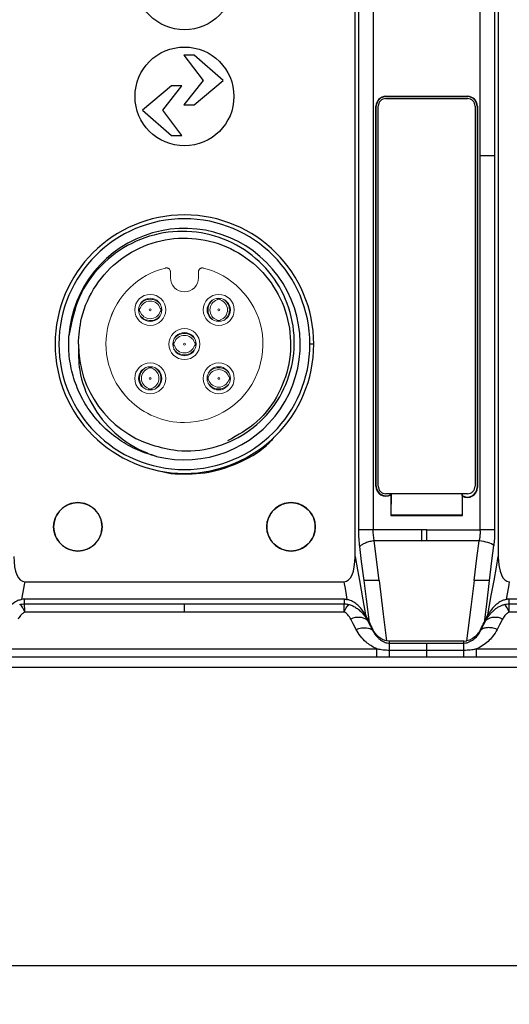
# Model space of a CAD drawing. Header units: millimetres. Extents: x 0 to 1380, y 0 to 297.
# Tile 9 of 60: x 145 to 170, y 116 to 166. Entities that reach past the tile are written whole.
import ezdxf

# ---------------------------------------------------------------- set-up
doc = ezdxf.new("R2010")
doc.units = ezdxf.units.MM
doc.header["$PDSIZE"] = -1
doc.layers.add('1', color=7, linetype='Continuous', true_color=0xffffff)
doc.dimstyles.new('ISO-25', dxfattribs={"dimtxt": 2.5, "dimasz": 2.5, "dimexe": 1.25, "dimexo": 0.625, "dimtad": 1, "dimtxsty": 'Standard', "dimcen": 2.5, "dimadec": 0, "dimazin": 0, "dimtfac": 1, "dimtmove": 0, "dimatfit": 3, "dimfxl": 1, "dimarcsym": 0})

# ---------------------------------------------------------------- blocks, each defined once
blk = doc.blocks.new('*D8')
at = {"color": 0, "lineweight": -2}
for p, q in [((103.223, 166.434), (103.223, 115.582)), ((311.023, 166.434), (311.023, 115.582)), ((107.303, 117.582), (306.943, 117.582))]:
    blk.add_line(p, q, dxfattribs=at)
at = {"color": 0}
for points in [[(107.303, 118.262), (107.303, 116.902), (103.223, 117.582)], [(306.943, 116.902), (306.943, 118.262), (311.023, 117.582)]]:
    blk.add_solid(points, dxfattribs=at)
at = {"layer": 'Defpoints', "color": 0}
for p in [(103.223, 166.434), (311.023, 166.434), (311.023, 117.582)]:
    blk.add_point(p, dxfattribs=at)
at = {"color": 0, "insert": (207.123, 121.147), "char_height": 3.5, "attachment_point": 5}
blk.add_mtext('207,8%%p2', dxfattribs=at)

msp = doc.modelspace()

# ---------------------------------------------------------------- linework, layer by layer
at = {"color": 7, "linetype": 'Continuous', "lineweight": 25}
for p, q in [((162.453, 159.154), (162.453, 171.787)), ((162.644, 159.416), (162.644, 171.524)), ((163.385, 171.524), (163.385, 165.47)), ((168.912, 165.47), (168.912, 171.524)), ((169.654, 171.524), (169.654, 165.47)), ((169.844, 171.787), (169.844, 159.154)), ((163.385, 165.47), (163.385, 159.416)), ((168.912, 163.414), (168.912, 165.47)), ((169.654, 165.47), (169.654, 159.416)), ((154.147, 164.598), (153.621, 164.598)), ((153.621, 164.598), (154.608, 163.298)), ((155.646, 163.298), (154.147, 164.598)), ((154.608, 163.298), (153.621, 162.038)), ((154.147, 162.038), (155.646, 163.298)), ((168.912, 159.416), (168.912, 163.414)), ((152.987, 163.015), (151.489, 161.755)), ((152.526, 161.755), (153.514, 163.015)), ((153.514, 163.015), (152.987, 163.015)), ((164.048, 162.479), (168.249, 162.479)), ((164.048, 162.479), (164.048, 162.461)), ((164.048, 162.461), (168.249, 162.461)), ((164.048, 162.361), (168.249, 162.361)), ((168.249, 162.461), (168.249, 162.479)), ((151.489, 161.755), (152.987, 160.455)), ((153.514, 160.455), (152.526, 161.755)), ((153.621, 162.038), (154.147, 162.038)), ((163.531, 142.347), (163.531, 161.961)), ((163.548, 161.961), (163.531, 161.961)), ((163.548, 142.347), (163.548, 161.961)), ((163.648, 142.347), (163.648, 161.961)), ((168.649, 161.961), (168.649, 142.347)), ((168.749, 161.961), (168.749, 142.28)), ((168.767, 161.961), (168.749, 161.961)), ((168.767, 161.961), (168.767, 142.28)), ((152.987, 160.455), (153.514, 160.455)), ((162.644, 140.08), (162.644, 159.416)), ((163.385, 159.416), (163.385, 140.567)), ((168.912, 140.567), (168.912, 159.416)), ((169.654, 159.416), (169.654, 140.08)), ((162.453, 138.71), (162.453, 159.153)), ((169.844, 159.153), (169.844, 138.71)), ((160.324, 149.678), (160.124, 149.678)), ((160.32, 149.613), (160.318, 149.716)), ((152.19, 143.171), (152.943, 142.99)), ((163.531, 142.347), (163.548, 142.347)), ((168.249, 141.947), (164.048, 141.947)), ((164.298, 141.894), (164.298, 140.829)), ((164.316, 141.947), (164.316, 141.924)), ((164.316, 140.847), (164.325, 141.947)), ((167.973, 141.947), (167.982, 140.847)), ((167.982, 141.857), (167.982, 141.947)), ((168.749, 142.28), (168.767, 142.28)), ((167.999, 140.829), (167.999, 141.827)), ((163.385, 140.567), (163.385, 140.08)), ((164.316, 140.847), (164.298, 140.829)), ((164.298, 140.829), (167.999, 140.829)), ((167.982, 140.847), (164.316, 140.847)), ((167.982, 140.847), (167.999, 140.829)), ((165.878, 140.08), (163.385, 140.08)), ((166.149, 140.079), (165.878, 140.079)), ((166.149, 140.079), (168.908, 140.079)), ((163.433, 139.544), (165.878, 139.522)), ((163.693, 137.47), (163.437, 139.521)), ((166.149, 139.52), (163.437, 139.52)), ((168.854, 139.52), (166.149, 139.52)), ((145.411, 137.408), (153.649, 137.408)), ((153.649, 137.408), (161.887, 137.408)), ((153.649, 136.503), (145.398, 136.503)), ((145.398, 136.263), (145.398, 136.503)), ((161.899, 136.503), (153.649, 136.503)), ((161.899, 136.263), (161.899, 136.503)), ((178.649, 136.503), (170.398, 136.503)), ((170.398, 136.263), (170.398, 136.503)), ((145.398, 136.263), (153.649, 136.263)), ((153.649, 135.839), (145.41, 135.839)), ((153.649, 136.263), (161.899, 136.263)), ((161.888, 135.839), (153.649, 135.839)), ((170.398, 136.263), (178.649, 136.263)), ((178.649, 135.839), (170.41, 135.839)), ((163.097, 135.411), (163.097, 135.49)), ((169.2, 135.411), (169.2, 135.49)), ((163.371, 134.914), (163.371, 134.931)), ((163.371, 134.885), (163.371, 134.914)), ((168.926, 134.914), (168.926, 134.931)), ((168.926, 134.885), (168.926, 134.914)), ((164.228, 134.34), (164.078, 134.354)), ((166.149, 134.34), (164.228, 134.34)), ((164.228, 134.236), (164.228, 134.34)), ((168.069, 134.34), (166.149, 134.34)), ((168.069, 134.34), (168.22, 134.354)), ((168.069, 134.236), (168.069, 134.34)), ((143.715, 133.942), (163.582, 133.942)), ((163.582, 133.506), (163.582, 133.942)), ((164.228, 134.236), (166.149, 134.236)), ((164.228, 133.877), (166.149, 133.877)), ((166.149, 134.236), (168.069, 134.236)), ((166.149, 133.877), (166.149, 134.236)), ((166.149, 133.877), (168.07, 133.877)), ((166.149, 133.506), (166.149, 133.877)), ((168.07, 133.506), (168.07, 133.877)), ((168.715, 133.942), (188.582, 133.942)), ((168.715, 133.506), (168.715, 133.942)), ((163.582, 133.506), (143.715, 133.506)), ((166.149, 133.506), (164.228, 133.506)), ((168.07, 133.506), (166.149, 133.506)), ((188.582, 133.506), (168.715, 133.506)), ((307.129, 132.97), (107.117, 132.97))]:
    msp.add_line(p, q, dxfattribs=at)
at = {"color": 7, "linetype": 'Continuous', "lineweight": 25, "flags": 128}
for points in [[(168.907, 140.08), (168.91, 140.353), (168.912, 140.567)], [(168.599, 137.47), (168.742, 138.618), (168.854, 139.52)], [(162.915, 137.47), (162.792, 138.452), (162.696, 139.224)], [(169.383, 137.47), (169.509, 138.485), (169.609, 139.282)], [(162.453, 138.71), (162.577, 138.015), (162.675, 137.47)], [(169.623, 137.47), (169.747, 138.164), (169.844, 138.71)], [(145.411, 137.408), (145.384, 137.262), (145.364, 137.148)], [(161.934, 137.148), (161.908, 137.293), (161.887, 137.408)], [(162.675, 137.47), (162.853, 136.474), (162.993, 135.691)], [(163.19, 135.295), (163.038, 136.513), (162.919, 137.47)], [(163.689, 137.47), (163.907, 135.725), (164.078, 134.354)], [(168.22, 134.354), (168.437, 136.099), (168.608, 137.47)], [(169.379, 137.47), (169.227, 136.252), (169.108, 135.295)], [(169.305, 135.691), (169.483, 136.687), (169.623, 137.47)], [(170.411, 137.408), (170.384, 137.262), (170.364, 137.148)], [(145.364, 137.148), (145.298, 136.779), (145.246, 136.489)], [(162.051, 136.489), (161.985, 136.858), (161.934, 137.148)], [(170.364, 137.148), (170.298, 136.779), (170.246, 136.489)], [(162.511, 134.945), (162.357, 135.24), (162.237, 135.471)], [(163.19, 135.295), (163.138, 135.404), (163.097, 135.49)], [(163.097, 135.411), (163.251, 135.116), (163.371, 134.885)], [(168.926, 134.885), (169.08, 135.18), (169.2, 135.411)], [(169.2, 135.49), (169.148, 135.381), (169.108, 135.295)], [(170.061, 135.471), (169.908, 135.177), (169.788, 134.947)]]:
    msp.add_lwpolyline(points, dxfattribs=at)
at = {"color": 7, "linetype": 'Continuous', "lineweight": 25}
for centre, radius in [((153.649, 168.47), 2.552), ((153.649, 162.47), 2.552), ((148.149, 140.243), 1.25), ((159.149, 140.243), 1.25)]:
    msp.add_circle(centre, radius, dxfattribs=at)
for centre, radius, start, end in [((164.048, 161.961), 0.517, 90, 180), ((164.048, 161.961), 0.5, 90, 180), ((164.048, 161.961), 0.4, 90, 180), ((168.249, 161.961), 0.517, 0, 90), ((168.249, 161.961), 0.5, 0, 90), ((168.249, 161.961), 0.4, 0, 90), ((153.649, 149.678), 6.675, 0, 180), ((153.649, 149.678), 6.475, 0, 180), ((153.649, 149.678), 5.975, 256.077, 175.923), ((153.649, 149.678), 6.675, 180, 0), ((153.649, 149.678), 6.475, 180, 0), ((153.649, 149.678), 5.475, 180, 252), ((164.048, 142.347), 0.517, 180, 298.8903), ((164.048, 142.347), 0.5, 180, 302.3378), ((164.048, 142.347), 0.4, 180, 270), ((168.249, 142.28), 0.5, 237.6622, 0), ((168.249, 142.28), 0.517, 241.1097, 0), ((168.249, 142.347), 0.4, 270, 0), ((162.62, 134.77), 0.799, 53.3302, 118.6469), ((169.678, 134.77), 0.799, 61.3517, 126.6712)]:
    msp.add_arc(centre, radius, start, end, dxfattribs=at)
for centre, major_axis, ratio, start_param, end_param in [((145.708, 139.394), (-0.354, -1.981), 0.397618, 5.135009, 6.354167), ((161.59, 139.394), (0.354, -1.981), 0.397618, 6.212204, 7.431361), ((170.708, 139.394), (-0.354, -1.981), 0.397618, 5.135007, 6.354167), ((164.137, 133.641), (-1.039, 1.884), 0.031286, 0.48255, 0.799575), ((168.16, 133.641), (1.039, 1.884), 0.031286, 5.48361, 5.800636)]:
    msp.add_ellipse(centre, major_axis=major_axis, ratio=ratio, start_param=start_param, end_param=end_param, dxfattribs=at)
for points, knots in [([(168.912, 159.416), (169.07, 159.416), (169.228, 159.416), (169.49, 159.416), (169.594, 159.416), (169.654, 159.416)], [0, 0, 0, 0, 0.5, 0.5, 1, 1, 1, 1]), ([(151.958, 144.471), (152.394, 144.355), (153.43, 144.079), (155.154, 144.248), (156.878, 145.013), (158.261, 146.316), (159.144, 148.01), (159.421, 149.912), (159.055, 151.81), (158.079, 153.492), (156.594, 154.767), (154.762, 155.487), (152.785, 155.563), (150.878, 154.981), (149.272, 153.798), (148.076, 152.122), (147.82, 150.785), (147.69, 150.103)], [0, 0, 0, 0, 0.04773, 0.113404, 0.179133, 0.244999, 0.311348, 0.378281, 0.445344, 0.512917, 0.581046, 0.649305, 0.718104, 0.787427, 0.856887, 0.926912, 1, 1, 1, 1]), ([(148.174, 149.678), (148.208, 150.131), (148.286, 151.198), (149.006, 152.763), (150.282, 154.129), (151.948, 154.992), (153.803, 155.256), (155.642, 154.89), (157.255, 153.936), (158.462, 152.502), (159.125, 150.75), (159.172, 148.874), (158.591, 147.099), (157.475, 145.58), (156.402, 144.977), (155.869, 144.677)], [0, 0, 0, 0, 0.057942, 0.136523, 0.215102, 0.293679, 0.372258, 0.450837, 0.529414, 0.607993, 0.686571, 0.765149, 0.843729, 0.922306, 1, 1, 1, 1]), ([(152.212, 143.88), (151.871, 143.964), (151.538, 144.078), (150.903, 144.36), (150.601, 144.528), (150.026, 144.916), (149.751, 145.139), (149.252, 145.62), (149.024, 145.88), (148.614, 146.442), (148.432, 146.744), (148.127, 147.373), (148.002, 147.702), (147.811, 148.368), (147.744, 148.707), (147.671, 149.4), (147.664, 149.753), (147.69, 150.103)], [0, 0, 0, 0, 0.125, 0.125, 0.25, 0.25, 0.375, 0.375, 0.5, 0.5, 0.625, 0.625, 0.75, 0.75, 0.875, 0.875, 1, 1, 1, 1]), ([(148.174, 149.678), (148.175, 149.225), (148.178, 148.147), (148.799, 146.512), (149.995, 145.015), (151.253, 144.213), (152.034, 143.939), (152.211, 143.877)], [0, 0, 0, 0, 0.178305, 0.424161, 0.672939, 0.925961, 1, 1, 1, 1]), ([(152.943, 142.99), (153.531, 142.972), (154.71, 142.935), (156.399, 143.48), (157.648, 144.16), (158.186, 144.762), (158.332, 144.926)], [0, 0, 0, 0, 0.295894, 0.592395, 0.889008, 1, 1, 1, 1]), ([(164.316, 141.924), (164.313, 141.918), (164.307, 141.908), (164.301, 141.898), (164.298, 141.894)], [0, 0, 0, 0, 0.559999, 1, 1, 1, 1]), ([(149.399, 140.243), (149.399, 140.08), (149.367, 139.916), (149.241, 139.614), (149.149, 139.475), (148.917, 139.244), (148.778, 139.151), (148.476, 139.026), (148.312, 138.993), (147.985, 138.993), (147.821, 139.026), (147.519, 139.151), (147.38, 139.244), (147.149, 139.475), (147.056, 139.614), (146.931, 139.916), (146.898, 140.08), (146.898, 140.243), (146.898, 140.407), (146.931, 140.571), (147.056, 140.873), (147.149, 141.012), (147.38, 141.243), (147.519, 141.336), (147.821, 141.461), (147.985, 141.494), (148.312, 141.494), (148.476, 141.461), (148.778, 141.336), (148.917, 141.243), (149.149, 141.012), (149.241, 140.873), (149.367, 140.571), (149.399, 140.407), (149.399, 140.243)], [3.141593, 3.141593, 3.141593, 3.141593, 3.534292, 3.534292, 3.926991, 3.926991, 4.31969, 4.31969, 4.712389, 4.712389, 5.105088, 5.105088, 5.497787, 5.497787, 5.890486, 5.890486, 6.283185, 6.283185, 6.283185, 6.675884, 6.675884, 7.068583, 7.068583, 7.461283, 7.461283, 7.853982, 7.853982, 8.246681, 8.246681, 8.63938, 8.63938, 9.032079, 9.032079, 9.424778, 9.424778, 9.424778, 9.424778]), ([(160.399, 140.243), (160.399, 140.08), (160.367, 139.916), (160.241, 139.614), (160.149, 139.475), (159.917, 139.244), (159.778, 139.151), (159.476, 139.026), (159.312, 138.993), (158.985, 138.993), (158.821, 139.026), (158.519, 139.151), (158.38, 139.244), (158.149, 139.475), (158.056, 139.614), (157.931, 139.916), (157.898, 140.08), (157.898, 140.243), (157.898, 140.407), (157.931, 140.571), (158.056, 140.873), (158.149, 141.012), (158.38, 141.243), (158.519, 141.336), (158.821, 141.461), (158.985, 141.494), (159.312, 141.494), (159.476, 141.461), (159.778, 141.336), (159.917, 141.243), (160.149, 141.012), (160.241, 140.873), (160.367, 140.571), (160.399, 140.407), (160.399, 140.243)], [3.141593, 3.141593, 3.141593, 3.141593, 3.534292, 3.534292, 3.926991, 3.926991, 4.31969, 4.31969, 4.712389, 4.712389, 5.105088, 5.105088, 5.497787, 5.497787, 5.890486, 5.890486, 6.283185, 6.283185, 6.283185, 6.675884, 6.675884, 7.068583, 7.068583, 7.461283, 7.461283, 7.853982, 7.853982, 8.246681, 8.246681, 8.63938, 8.63938, 9.032079, 9.032079, 9.424778, 9.424778, 9.424778, 9.424778]), ([(167.999, 141.827), (167.996, 141.832), (167.99, 141.842), (167.984, 141.853), (167.982, 141.857)], [0, 0, 0, 0, 0.56, 1, 1, 1, 1]), ([(162.696, 139.224), (162.69, 139.27), (162.679, 139.363), (162.667, 139.504), (162.656, 139.646), (162.649, 139.789), (162.645, 139.934), (162.644, 140.031), (162.644, 140.08)], [0, 0, 0, 0, 0.1671, 0.333389, 0.499344, 0.665446, 0.832174, 1, 1, 1, 1]), ([(163.385, 140.08), (163.312, 140.08), (163.235, 140.08), (163.082, 140.08), (163.007, 140.08), (162.87, 140.08), (162.809, 140.08), (162.71, 140.08), (162.672, 140.08), (162.644, 140.08)], [0.0059229, 0.0059229, 0.0059229, 0.0059229, 0.25, 0.25, 0.5, 0.5, 0.75, 0.75, 0.9940771, 0.9940771, 0.9940771, 0.9940771]), ([(168.855, 139.522), (168.855, 139.522), (168.855, 139.522), (168.855, 139.522), (168.855, 139.522), (168.855, 139.522), (168.855, 139.522), (168.856, 139.522), (168.856, 139.522), (168.856, 139.522), (168.856, 139.522), (168.856, 139.522), (168.857, 139.523), (168.857, 139.523), (168.857, 139.523), (168.857, 139.524), (168.858, 139.525), (168.858, 139.526), (168.859, 139.527), (168.865, 139.541), (168.869, 139.556), (168.889, 139.631), (168.9, 139.692), (168.915, 139.818), (168.919, 139.883), (168.918, 139.981), (168.917, 140.015), (168.912, 140.056), (168.911, 140.064), (168.909, 140.075), (168.909, 140.077), (168.908, 140.079)], [0.000029, 0.000029, 0.000029, 0.000029, 0.00017, 0.00017, 0.0004669, 0.0004669, 0.0010012, 0.0010012, 0.0015241, 0.0015241, 0.0027184, 0.0027184, 0.003946, 0.003946, 0.0057511, 0.0057511, 0.0084817, 0.0084817, 0.0129447, 0.0129447, 0.0959801, 0.0959801, 0.4299079, 0.4299079, 0.7709538, 0.7709538, 0.9451092, 0.9451092, 0.9886416, 0.9886416, 0.9999932, 0.9999932, 0.9999932, 0.9999932]), ([(169.654, 140.08), (169.625, 140.08), (169.586, 140.08), (169.486, 140.08), (169.425, 140.08), (169.289, 140.08), (169.213, 140.08), (169.06, 140.08), (168.982, 140.08), (168.907, 140.08), (168.907, 140.08), (168.907, 140.08)], [0.1250638, 0.1250638, 0.1250638, 0.1250638, 0.3437581, 0.3437581, 0.5624525, 0.5624525, 0.7811468, 0.7811468, 0.9998411, 0.9998411, 1, 1, 1, 1]), ([(168.908, 140.079), (168.908, 140.079), (168.907, 140.079), (168.907, 140.08), (168.907, 140.08)], [0, 0, 0, 0, 0.557024, 1, 1, 1, 1]), ([(169.654, 140.08), (169.651, 139.928), (169.647, 139.658), (169.62, 139.396), (169.609, 139.282)], [0, 0, 0, 0, 0.560683, 1, 1, 1, 1]), ([(163.437, 139.522), (163.363, 139.511), (163.286, 139.496), (163.133, 139.457), (163.058, 139.433), (162.921, 139.378), (162.86, 139.348), (162.761, 139.286), (162.723, 139.254), (162.696, 139.224)], [0, 0, 0, 0, 0.2440052, 0.2440052, 0.4940052, 0.4940052, 0.7440052, 0.7440052, 0.9940052, 0.9940052, 0.9940052, 0.9940052]), ([(163.693, 137.47), (163.524, 137.47), (163.359, 137.47), (163.085, 137.47), (162.978, 137.47), (162.915, 137.47)], [0, 0, 0, 0, 0.5, 0.5, 1, 1, 1, 1]), ([(169.383, 137.47), (169.336, 137.47), (169.243, 137.47), (169.002, 137.47), (168.775, 137.47), (168.635, 137.47), (168.599, 137.47)], [0, 0, 0, 0, 0.292657, 0.58471, 0.89057, 1, 1, 1, 1]), ([(145.246, 136.489), (145.181, 136.471), (145.017, 136.427), (144.731, 136.242), (144.482, 135.981), (144.357, 135.776), (144.305, 135.691)], [0, 0, 0, 0, 0.12678, 0.323226, 0.719614, 1, 1, 1, 1]), ([(161.899, 136.503), (161.928, 136.502), (161.979, 136.501), (162.029, 136.492), (162.051, 136.489)], [0, 0, 0, 0, 0.559944, 1, 1, 1, 1]), ([(162.993, 135.691), (162.894, 135.846), (162.753, 136.067), (162.454, 136.318), (162.248, 136.439), (162.103, 136.476), (162.051, 136.489)], [0, 0, 0, 0, 0.505109, 0.718279, 0.899419, 1, 1, 1, 1]), ([(170.246, 136.489), (170.181, 136.471), (170.017, 136.427), (169.731, 136.242), (169.482, 135.981), (169.357, 135.776), (169.305, 135.691)], [0, 0, 0, 0, 0.126766, 0.323208, 0.719606, 1, 1, 1, 1]), ([(170.398, 136.503), (170.37, 136.502), (170.319, 136.501), (170.268, 136.492), (170.246, 136.489)], [0, 0, 0, 0, 0.559752, 1, 1, 1, 1]), ([(145.41, 135.839), (145.36, 135.811), (145.272, 135.76), (145.157, 135.631), (145.098, 135.534), (145.061, 135.471)], [0, 0, 0, 0, 0.312526, 0.559214, 1, 1, 1, 1]), ([(145.148, 136.229), (145.19, 136.239), (145.272, 136.258), (145.357, 136.262), (145.398, 136.263)], [0, 0, 0, 0, 0.512196, 1, 1, 1, 1]), ([(145.41, 135.839), (145.363, 135.945), (145.314, 136.04), (145.223, 136.176), (145.181, 136.217), (145.148, 136.229)], [0, 0, 0, 0, 0.5, 0.5, 1, 1, 1, 1]), ([(145.41, 135.839), (145.408, 135.896), (145.407, 135.947), (145.405, 136.041), (145.404, 136.084), (145.403, 136.156), (145.402, 136.187), (145.4, 136.223), (145.4, 136.233), (145.399, 136.246), (145.399, 136.252), (145.399, 136.257), (145.399, 136.26), (145.399, 136.262), (145.398, 136.263)], [0, 0, 0, 0, 0.25, 0.25, 0.5, 0.5, 0.75, 0.75, 0.875, 0.875, 0.9375, 0.96875, 0.96875, 1, 1, 1, 1]), ([(153.649, 135.839), (153.649, 135.951), (153.649, 136.048), (153.649, 136.193), (153.649, 136.242), (153.649, 136.263)], [0, 0, 0, 0, 0.5, 0.5, 1, 1, 1, 1]), ([(161.888, 135.839), (161.89, 135.951), (161.892, 136.048), (161.895, 136.193), (161.897, 136.242), (161.899, 136.263)], [0, 0, 0, 0, 0.5, 0.5, 1, 1, 1, 1]), ([(161.888, 135.839), (161.913, 135.894), (161.937, 135.944), (161.985, 136.034), (162.009, 136.074), (162.054, 136.141), (162.075, 136.168), (162.105, 136.198), (162.114, 136.207), (162.128, 136.217), (162.135, 136.222), (162.141, 136.225), (162.146, 136.227), (162.148, 136.228), (162.15, 136.229)], [0, 0, 0, 0, 0.25, 0.25, 0.5, 0.5, 0.75, 0.75, 0.875, 0.875, 0.9375, 0.96875, 0.96875, 1, 1, 1, 1]), ([(162.237, 135.471), (162.188, 135.55), (162.12, 135.661), (161.996, 135.783), (161.924, 135.82), (161.888, 135.839)], [0, 0, 0, 0, 0.5598422, 0.7804, 1, 1, 1, 1]), ([(161.899, 136.263), (161.926, 136.262), (161.982, 136.261), (162.066, 136.249), (162.122, 136.236), (162.15, 136.229)], [0, 0, 0, 0, 0.321587, 0.656686, 1, 1, 1, 1]), ([(162.15, 136.229), (162.182, 136.219), (162.248, 136.199), (162.343, 136.158), (162.438, 136.108), (162.53, 136.05), (162.62, 135.984), (162.74, 135.882), (162.871, 135.744), (163, 135.576), (163.066, 135.463), (163.097, 135.411)], [0, 0, 0, 0, 0.077756, 0.157847, 0.240021, 0.32425, 0.410652, 0.499447, 0.689826, 0.855598, 1, 1, 1, 1]), ([(169.2, 135.411), (169.223, 135.449), (169.271, 135.531), (169.357, 135.654), (169.463, 135.783), (169.585, 135.907), (169.72, 136.018), (169.858, 136.109), (170, 136.182), (170.099, 136.213), (170.148, 136.229)], [0, 0, 0, 0, 0.106316, 0.224325, 0.355054, 0.500236, 0.632465, 0.759639, 0.882244, 1, 1, 1, 1]), ([(170.41, 135.839), (170.36, 135.811), (170.272, 135.76), (170.157, 135.631), (170.098, 135.534), (170.061, 135.471)], [0, 0, 0, 0, 0.3124959, 0.5591825, 1, 1, 1, 1]), ([(170.148, 136.229), (170.19, 136.239), (170.272, 136.258), (170.357, 136.262), (170.398, 136.263)], [0, 0, 0, 0, 0.512196, 1, 1, 1, 1]), ([(170.41, 135.839), (170.363, 135.945), (170.314, 136.04), (170.223, 136.176), (170.181, 136.217), (170.148, 136.229)], [0, 0, 0, 0, 0.5, 0.5, 1, 1, 1, 1]), ([(170.41, 135.839), (170.408, 135.896), (170.407, 135.947), (170.405, 136.041), (170.404, 136.084), (170.403, 136.156), (170.402, 136.187), (170.4, 136.223), (170.4, 136.233), (170.399, 136.246), (170.399, 136.252), (170.399, 136.257), (170.399, 136.26), (170.399, 136.262), (170.398, 136.263)], [0, 0, 0, 0, 0.25, 0.25, 0.5, 0.5, 0.75, 0.75, 0.875, 0.875, 0.9375, 0.96875, 0.96875, 1, 1, 1, 1]), ([(162.511, 134.945), (162.697, 135.012), (162.882, 135.042), (163.187, 135.02), (163.306, 134.969), (163.371, 134.885)], [0, 0, 0, 0, 0.5, 0.5, 1, 1, 1, 1]), ([(163.582, 133.942), (163.561, 133.95), (163.541, 133.959), (163.337, 134.051), (163.17, 134.161), (162.809, 134.476), (162.636, 134.705), (162.511, 134.945)], [0, 0, 0, 0, 0.042004, 0.042004, 0.420998, 0.420998, 1, 1, 1, 1]), ([(164.078, 134.354), (163.989, 134.37), (163.907, 134.402), (163.761, 134.482), (163.696, 134.529), (163.525, 134.683), (163.438, 134.8), (163.371, 134.931)], [0, 0, 0, 0, 0.25, 0.25, 0.5, 0.5, 1, 1, 1, 1]), ([(163.371, 134.885), (163.385, 134.856), (163.412, 134.8), (163.462, 134.716), (163.519, 134.635), (163.584, 134.558), (163.665, 134.476), (163.767, 134.393), (163.882, 134.322), (164, 134.273), (164.112, 134.242), (164.191, 134.238), (164.228, 134.236)], [0, 0, 0, 0, 0.104161, 0.205876, 0.305353, 0.402836, 0.498551, 0.62339, 0.748286, 0.838788, 0.922165, 1, 1, 1, 1]), ([(168.069, 134.236), (168.181, 134.239), (168.289, 134.269), (168.475, 134.355), (168.554, 134.411), (168.761, 134.593), (168.857, 134.736), (168.926, 134.885)], [0, 0, 0, 0, 0.25, 0.25, 0.5, 0.5, 1, 1, 1, 1]), ([(168.926, 134.931), (168.885, 134.861), (168.788, 134.694), (168.594, 134.511), (168.381, 134.393), (168.265, 134.365), (168.22, 134.354)], [0, 0, 0, 0, 0.278045, 0.66332, 0.870327, 1, 1, 1, 1]), ([(169.788, 134.947), (169.721, 134.818), (169.641, 134.694), (169.408, 134.401), (169.235, 134.238), (168.935, 134.044), (168.828, 133.987), (168.715, 133.942)], [0, 0, 0, 0, 0.306364, 0.306364, 0.77208, 0.77208, 1, 1, 1, 1]), ([(169.788, 134.947), (169.7, 134.978), (169.609, 135.002), (169.43, 135.032), (169.342, 135.038), (169.185, 135.026), (169.115, 135.01), (169.001, 134.959), (168.957, 134.925), (168.926, 134.885)], [0, 0, 0, 0, 0.25, 0.25, 0.5, 0.5, 0.75, 0.75, 1, 1, 1, 1]), ([(163.583, 133.943), (163.609, 133.938), (163.662, 133.927), (163.769, 133.911), (163.903, 133.894), (164.066, 133.88), (164.174, 133.878), (164.228, 133.877)], [0, 0, 0, 0, 0.124344, 0.249473, 0.49989, 0.751486, 1, 1, 1, 1]), ([(164.228, 133.877), (164.227, 133.971), (164.227, 134.053), (164.227, 134.177), (164.228, 134.218), (164.228, 134.236)], [0, 0, 0, 0, 0.5, 0.5, 1, 1, 1, 1]), ([(164.228, 133.506), (164.228, 133.511), (164.228, 133.546), (164.228, 133.675), (164.228, 133.769), (164.228, 133.877)], [0, 0, 0, 0, 0.5, 0.5, 1, 1, 1, 1]), ([(168.07, 133.877), (168.123, 133.878), (168.23, 133.88), (168.391, 133.893), (168.553, 133.913), (168.66, 133.932), (168.715, 133.942)], [0, 0, 0, 0, 0.2467812, 0.4924454, 0.7420388, 1, 1, 1, 1])]:
    msp.add_open_spline(points, degree=3, knots=knots, dxfattribs=at)
for points in [[(163.433, 139.544), (163.402, 139.716), (163.385, 139.898), (163.385, 140.08)], [(165.878, 140.079), (165.878, 139.891), (165.878, 139.702), (165.878, 139.522)], [(166.149, 139.52), (166.149, 139.7), (166.149, 139.89), (166.149, 140.079)], [(163.437, 139.522), (163.436, 139.529), (163.434, 139.536), (163.433, 139.544)], [(169.609, 139.282), (169.492, 139.384), (169.178, 139.483), (168.854, 139.52)], [(145.398, 136.503), (145.347, 136.503), (145.296, 136.498), (145.246, 136.489)], [(163.097, 135.49), (163.063, 135.561), (163.029, 135.627), (162.993, 135.691)], [(169.2, 135.49), (169.234, 135.561), (169.269, 135.627), (169.305, 135.691)], [(168.07, 133.877), (168.07, 134.067), (168.07, 134.198), (168.07, 134.236)], [(164.228, 133.506), (164.013, 133.506), (163.798, 133.506), (163.582, 133.506)], [(168.715, 133.506), (168.5, 133.506), (168.285, 133.506), (168.07, 133.506)]]:
    msp.add_open_spline(points, degree=3, dxfattribs=at)
at = {"layer": '1', "color": 155, "linetype": 'Continuous', "lineweight": 18}
for p, q in [((152.924, 153.103), (152.924, 153.415)), ((154.374, 153.415), (154.374, 153.103))]:
    msp.add_line(p, q, dxfattribs=at)
at = {"layer": '1', "color": 155, "linetype": 'Continuous', "lineweight": 13}
for centre, radius, start, end in [((153.649, 149.678), 4.05, 103.9053, 225.0039), ((153.649, 149.678), 4.05, 44.9987, 76.0947), ((153.649, 153.103), 0.725, 180, 225), ((153.649, 153.103), 0.725, 270, 0), ((153.649, 153.103), 0.725, 225, 270), ((153.649, 149.678), 4.05, 270, 44.9987), ((153.649, 149.678), 4.05, 225.0039, 270)]:
    msp.add_arc(centre, radius, start, end, dxfattribs=at)
at = {"layer": '1', "color": 155, "linetype": 'Continuous', "lineweight": 18}
for centre, radius, start, end in [((153.649, 149.678), 4.05, 103.9019, 225), ((153.649, 149.678), 4.05, 45, 76.0981), ((153.649, 153.103), 0.725, 180, 225), ((153.649, 153.103), 0.725, 270, 0), ((153.649, 153.103), 0.725, 225, 270), ((151.882, 151.446), 0.8, 90, 270), ((151.882, 151.446), 0.8, 270, 90), ((153.649, 149.678), 4.05, 270, 45), ((155.417, 151.446), 0.8, 90, 270), ((155.417, 151.446), 0.8, 270, 90), ((151.882, 151.446), 0.6, 90, 270), ((151.882, 151.446), 0.6, 270, 90), ((155.417, 151.446), 0.6, 90, 270), ((155.417, 151.446), 0.55, 90, 98.2981), ((155.417, 151.446), 0.6, 270, 90), ((155.417, 151.446), 0.55, 81.7022, 90), ((151.882, 151.446), 0.55, 171.7022, 180), ((151.882, 151.446), 0.55, 180, 188.2981), ((151.882, 151.446), 0.05, 0, 180), ((151.882, 151.446), 0.05, 180, 0), ((151.882, 151.446), 0.55, 350.7142, 0), ((151.882, 151.446), 0.55, 0, 8.2981), ((155.417, 151.446), 0.05, 90, 270), ((155.417, 151.446), 0.05, 270, 90), ((155.417, 151.446), 0.55, 260.7142, 270), ((155.417, 151.446), 0.55, 270, 278.2981), ((153.649, 149.678), 0.8, 90, 270), ((153.649, 149.678), 0.6, 90, 270), ((153.649, 149.678), 0.8, 270, 90), ((153.649, 149.678), 0.6, 270, 90), ((153.649, 149.678), 0.55, 171.7022, 180), ((153.649, 149.678), 0.55, 180, 188.2981), ((153.649, 149.678), 0.05, 0, 180), ((153.649, 149.678), 0.05, 180, 0), ((153.649, 149.678), 0.55, 350.7142, 0), ((153.649, 149.678), 0.55, 0, 8.2981), ((151.882, 147.91), 0.8, 90, 270), ((151.882, 147.91), 0.6, 90, 270), ((151.882, 147.91), 0.8, 270, 90), ((151.882, 147.91), 0.6, 270, 90), ((155.417, 147.91), 0.8, 90, 270), ((155.417, 147.91), 0.6, 90, 270), ((155.417, 147.91), 0.8, 270, 90), ((155.417, 147.91), 0.6, 270, 90), ((151.882, 147.91), 0.55, 90, 98.2981), ((151.882, 147.91), 0.55, 81.7022, 90), ((155.417, 147.91), 0.55, 171.7022, 180), ((155.417, 147.91), 0.55, 0, 8.2981), ((151.882, 147.91), 0.05, 90, 270), ((151.882, 147.91), 0.05, 270, 90), ((155.417, 147.91), 0.55, 180, 188.2981), ((155.417, 147.91), 0.05, 0, 180), ((155.417, 147.91), 0.05, 180, 0), ((155.417, 147.91), 0.55, 350.7142, 0), ((151.882, 147.91), 0.55, 260.7142, 270), ((151.882, 147.91), 0.55, 270, 278.2981), ((153.649, 149.678), 4.05, 225, 270)]:
    msp.add_arc(centre, radius, start, end, dxfattribs=at)
for centre, major_axis, start_param, end_param in [((151.882, 151.346), (-0.65, 0), 3.728186, 5.696677), ((151.882, 151.35), (0.55, 0), 0.323805, 2.817791), ((155.517, 151.446), (0, -0.65), 3.718815, 5.587667), ((155.513, 151.446), (0, 0.55), 0.323805, 2.817791), ((155.321, 151.446), (0, -0.55), 0.323805, 2.817791), ((155.318, 151.446), (0, 0.65), 3.733298, 5.691564), ((151.882, 151.545), (0.65, 0), 3.68283, 5.594077), ((151.882, 151.542), (-0.55, 0), 0.323805, 2.817791), ((153.649, 149.578), (-0.65, 0), 3.724333, 5.70049), ((153.649, 149.582), (0.55, 0), 0.323805, 2.817791), ((153.649, 149.774), (-0.55, 0), 0.323805, 2.817791), ((153.649, 149.778), (0.65, 0), 3.68283, 5.594077), ((151.981, 147.91), (0, -0.65), 3.718815, 5.587667), ((151.978, 147.91), (0, 0.55), 0.323805, 2.817791), ((151.785, 147.91), (0, -0.55), 0.323805, 2.817791), ((151.782, 147.91), (0, 0.65), 3.736705, 5.688196), ((155.417, 147.811), (-0.65, 0), 3.730255, 5.694606), ((155.417, 147.814), (0.55, 0), 0.323805, 2.817791), ((155.417, 148.01), (0.65, 0), 3.68283, 5.594077), ((155.417, 148.006), (-0.55, 0), 0.323805, 2.817791)]:
    msp.add_ellipse(centre, major_axis=major_axis, ratio=0.999406, start_param=start_param, end_param=end_param, dxfattribs=at)
for points in [[(152.724, 153.615), (152.719, 153.615), (152.708, 153.615), (152.692, 153.613), (152.682, 153.611), (152.676, 153.609)], [(154.622, 153.609), (154.617, 153.611), (154.606, 153.613), (154.59, 153.615), (154.58, 153.615), (154.574, 153.615)], [(152.91, 153.489), (152.913, 153.481), (152.918, 153.465), (152.923, 153.441), (152.924, 153.424), (152.924, 153.415)], [(154.374, 153.415), (154.374, 153.424), (154.375, 153.441), (154.38, 153.465), (154.385, 153.481), (154.388, 153.489)]]:
    msp.add_open_spline(points, degree=3, dxfattribs=at)
for points, knots in [([(152.91, 153.489), (152.901, 153.512), (152.889, 153.531), (152.868, 153.555), (152.86, 153.562), (152.845, 153.575), (152.829, 153.586), (152.812, 153.595), (152.795, 153.603), (152.786, 153.606), (152.76, 153.613), (152.742, 153.615), (152.724, 153.615)], [0, 0, 0, 0, 0.25, 0.25, 0.375, 0.375, 0.5, 0.625, 0.625, 0.75, 0.75, 1, 1, 1, 1]), ([(154.574, 153.615), (154.557, 153.615), (154.539, 153.613), (154.504, 153.603), (154.487, 153.596), (154.462, 153.581), (154.454, 153.575), (154.438, 153.562), (154.431, 153.555), (154.417, 153.539), (154.41, 153.53), (154.398, 153.511), (154.393, 153.5), (154.388, 153.489)], [0, 0, 0, 0, 0.25, 0.25, 0.5, 0.5, 0.625, 0.625, 0.75, 0.75, 0.875, 0.875, 1, 1, 1, 1]), ([(155.34, 152.033), (155.34, 152.028), (155.34, 152.006), (155.339, 151.984), (155.338, 151.967)], [0, 0, 0, 0, 0.214862, 1, 1, 1, 1]), ([(155.496, 151.967), (155.495, 151.984), (155.495, 152.005), (155.494, 152.026), (155.494, 152.03)], [0, 0, 0, 0, 0.816156, 1, 1, 1, 1]), ([(151.36, 151.525), (151.343, 151.524), (151.322, 151.523), (151.3, 151.523), (151.295, 151.522)], [0, 0, 0, 0, 0.795639, 1, 1, 1, 1]), ([(151.298, 151.369), (151.302, 151.369), (151.323, 151.368), (151.343, 151.367), (151.36, 151.367)], [0, 0, 0, 0, 0.170749, 1, 1, 1, 1]), ([(152.465, 151.522), (152.461, 151.523), (152.44, 151.523), (152.42, 151.524), (152.403, 151.525)], [0, 0, 0, 0, 0.170749, 1, 1, 1, 1]), ([(152.403, 151.367), (152.42, 151.367), (152.441, 151.368), (152.463, 151.369), (152.468, 151.369)], [0, 0, 0, 0, 0.795639, 1, 1, 1, 1]), ([(155.338, 150.924), (155.339, 150.908), (155.34, 150.887), (155.34, 150.865), (155.34, 150.861)], [0, 0, 0, 0, 0.816156, 1, 1, 1, 1]), ([(155.494, 150.859), (155.494, 150.864), (155.495, 150.886), (155.495, 150.908), (155.496, 150.924)], [0, 0, 0, 0, 0.214862, 1, 1, 1, 1]), ([(148.177, 149.838), (148.175, 149.785), (148.174, 149.732), (148.174, 149.656), (148.174, 149.633), (148.175, 149.61)], [0, 0, 0, 0, 0.695036, 0.695036, 1, 1, 1, 1]), ([(153.128, 149.757), (153.111, 149.756), (153.09, 149.755), (153.068, 149.755), (153.063, 149.755)], [0, 0, 0, 0, 0.795639, 1, 1, 1, 1]), ([(153.066, 149.601), (153.07, 149.601), (153.091, 149.6), (153.111, 149.6), (153.128, 149.599)], [0, 0, 0, 0, 0.170749, 1, 1, 1, 1]), ([(154.233, 149.755), (154.229, 149.755), (154.208, 149.756), (154.187, 149.756), (154.171, 149.757)], [0, 0, 0, 0, 0.170749, 1, 1, 1, 1]), ([(154.171, 149.599), (154.187, 149.6), (154.209, 149.6), (154.231, 149.601), (154.235, 149.601)], [0, 0, 0, 0, 0.795639, 1, 1, 1, 1]), ([(151.805, 148.497), (151.805, 148.492), (151.804, 148.47), (151.803, 148.448), (151.803, 148.432)], [0, 0, 0, 0, 0.214862, 1, 1, 1, 1]), ([(151.96, 148.432), (151.96, 148.448), (151.959, 148.469), (151.958, 148.491), (151.958, 148.495)], [0, 0, 0, 0, 0.816156, 1, 1, 1, 1]), ([(154.896, 147.989), (154.879, 147.988), (154.858, 147.988), (154.835, 147.987), (154.831, 147.987)], [0, 0, 0, 0, 0.795639, 1, 1, 1, 1]), ([(156, 147.987), (155.997, 147.987), (155.976, 147.988), (155.955, 147.988), (155.938, 147.989)], [0, 0, 0, 0, 0.170749, 1, 1, 1, 1]), ([(154.834, 147.833), (154.837, 147.833), (154.858, 147.833), (154.879, 147.832), (154.896, 147.831)], [0, 0, 0, 0, 0.170749, 1, 1, 1, 1]), ([(155.938, 147.831), (155.955, 147.832), (155.977, 147.833), (155.999, 147.833), (156.003, 147.834)], [0, 0, 0, 0, 0.795639, 1, 1, 1, 1]), ([(151.803, 147.389), (151.803, 147.372), (151.804, 147.351), (151.805, 147.33), (151.805, 147.326)], [0, 0, 0, 0, 0.816156, 1, 1, 1, 1]), ([(151.958, 147.323), (151.958, 147.328), (151.959, 147.35), (151.96, 147.372), (151.96, 147.389)], [0, 0, 0, 0, 0.214862, 1, 1, 1, 1])]:
    msp.add_open_spline(points, degree=3, knots=knots, dxfattribs=at)

# ---------------------------------------------------------------- dimensions: what is measured, and where the dimension line sits
dim = msp.add_linear_dim(base=(311.023, 117.582), p1=(103.223, 166.434), p2=(311.023, 166.434), dimstyle='ISO-25', override={"dimtxt": 3.5, "dimasz": 4.08, "dimexe": 2, "dimexo": 0, "dimgap": 1.524, "dimtih": 1, "dimtoh": 1, "dimdec": 1, "dimzin": 0, "dimtxsty": 'Standard', "dimadec": 2, "dimtol": 1, "dimtp": 2, "dimtm": 2, "dimtdec": 0, "dimtzin": 0})
dim.commit()
dim.dimension.update_dxf_attribs({"geometry": '*D8', "text_midpoint": (207.123, 121.147)})

doc.saveas('drawing.dxf')
